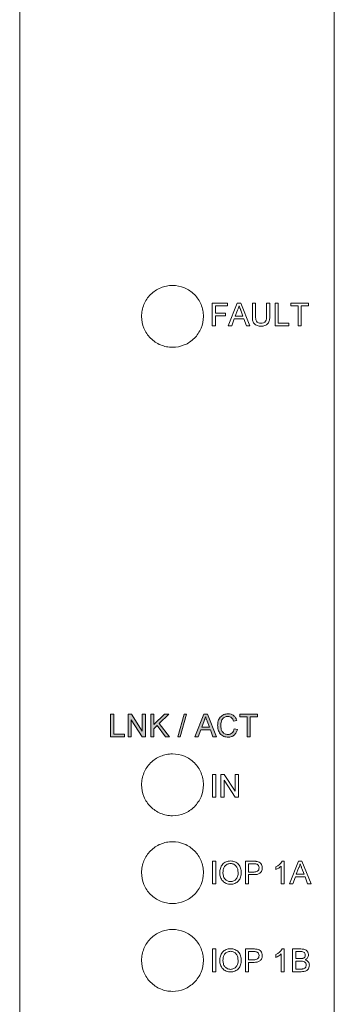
# Model space of a CAD drawing. Header units: millimetres. Extents: x 216 to 455, y 70 to 254.
# Tile 30 of 69: x 338 to 356, y 161 to 216. Entities that reach past the tile are written whole.
import ezdxf

# ---------------------------------------------------------------- set-up
doc = ezdxf.new("R2010")
doc.units = ezdxf.units.MM

msp = doc.modelspace()

# ---------------------------------------------------------------- hatches: boundary and pattern name
h = msp.add_hatch(color=256)
h.paths.add_polyline_path([(351.226, 176.939), (350.221, 176.939), (350.221, 176.79), (350.633, 176.79), (350.633, 175.654), (350.814, 175.654), (350.814, 176.79), (351.226, 176.79)])
edge = h.paths.add_edge_path()
edge.add_line((349.875, 176.543), (350.057, 176.582))
edge.add_spline(control_points=[(350.057, 176.582), (350.04, 176.635), (350.02, 176.687), (349.961, 176.781), (349.922, 176.823), (349.833, 176.891), (349.782, 176.917), (349.675, 176.948), (349.618, 176.954), (349.562, 176.955)], knot_values=[0, 0, 0, 0, 0.25, 0.25, 0.5, 0.5, 0.75, 0.75, 1, 1, 1, 1], degree=3, periodic=0)
edge.add_spline(control_points=[(349.562, 176.955), (349.479, 176.953), (349.398, 176.941), (349.244, 176.877), (349.174, 176.829), (349.067, 176.704), (349.028, 176.629), (348.98, 176.472), (348.971, 176.389), (348.97, 176.306)], knot_values=[0, 0, 0, 0, 0.25, 0.25, 0.5, 0.5, 0.75, 0.75, 1, 1, 1, 1], degree=3, periodic=0)
edge.add_spline(control_points=[(348.97, 176.306), (348.971, 176.221), (348.981, 176.138), (349.028, 175.975), (349.063, 175.897), (349.167, 175.763), (349.237, 175.71), (349.394, 175.648), (349.48, 175.639), (349.565, 175.638)], knot_values=[0, 0, 0, 0, 0.25, 0.25, 0.5, 0.5, 0.75, 0.75, 1, 1, 1, 1], degree=3, periodic=0)
edge.add_spline(control_points=[(349.565, 175.638), (349.627, 175.639), (349.688, 175.646), (349.805, 175.684), (349.86, 175.713), (349.954, 175.793), (349.993, 175.841), (350.053, 175.948), (350.074, 176.006), (350.09, 176.065)], knot_values=[0, 0, 0, 0, 0.25, 0.25, 0.5, 0.5, 0.75, 0.75, 1, 1, 1, 1], degree=3, periodic=0)
edge.add_line((350.09, 176.065), (349.908, 176.108))
edge.add_spline(control_points=[(349.908, 176.108), (349.899, 176.065), (349.886, 176.023), (349.849, 175.944), (349.823, 175.907), (349.758, 175.847), (349.72, 175.823), (349.637, 175.793), (349.593, 175.787), (349.548, 175.786)], knot_values=[0, 0, 0, 0, 0.25, 0.25, 0.5, 0.5, 0.75, 0.75, 1, 1, 1, 1], degree=3, periodic=0)
edge.add_spline(control_points=[(349.548, 175.786), (349.486, 175.788), (349.426, 175.8), (349.315, 175.856), (349.267, 175.898), (349.201, 176.002), (349.181, 176.062), (349.156, 176.183), (349.152, 176.245), (349.151, 176.307)], knot_values=[0, 0, 0, 0, 0.25, 0.25, 0.5, 0.5, 0.75, 0.75, 1, 1, 1, 1], degree=3, periodic=0)
edge.add_spline(control_points=[(349.151, 176.307), (349.152, 176.367), (349.158, 176.428), (349.185, 176.545), (349.205, 176.603), (349.274, 176.704), (349.322, 176.745), (349.431, 176.796), (349.492, 176.806), (349.553, 176.807)], knot_values=[0, 0, 0, 0, 0.25, 0.25, 0.5, 0.5, 0.75, 0.75, 1, 1, 1, 1], degree=3, periodic=0)
edge.add_spline(control_points=[(349.553, 176.807), (349.591, 176.806), (349.628, 176.803), (349.7, 176.78), (349.734, 176.762), (349.82, 176.687), (349.852, 176.615), (349.875, 176.543)], knot_values=[0, 0, 0, 0, 0.25, 0.25, 0.5, 0.5, 1, 1, 1, 1], degree=3, periodic=0)
h.paths.add_polyline_path([(348.56, 176.05), (348.707, 175.654), (348.899, 175.654), (348.389, 176.939), (348.185, 176.939), (347.675, 175.654), (347.867, 175.654), (348.013, 176.05)])
h.paths.add_polyline_path([(347.213, 176.939), (347.077, 176.939), (346.714, 175.654), (346.851, 175.654)])
h.paths.add_polyline_path([(343.092, 176.939), (342.911, 176.939), (342.911, 175.654), (343.702, 175.654), (343.702, 175.803), (343.092, 175.803)])
h.paths.add_polyline_path([(344.091, 176.939), (343.899, 176.939), (343.899, 175.654), (344.08, 175.654), (344.08, 176.613), (344.696, 175.654), (344.887, 175.654), (344.887, 176.939), (344.706, 176.939), (344.706, 175.98)])
h.paths.add_polyline_path([(346.204, 176.939), (345.956, 176.939), (345.364, 176.347), (345.364, 176.939), (345.183, 176.939), (345.183, 175.654), (345.364, 175.654), (345.364, 176.099), (345.553, 176.287), (346.014, 175.654), (346.237, 175.654), (345.668, 176.402)])
edge = h.paths.add_edge_path(flags=16)
edge.add_line((348.506, 176.198), (348.068, 176.198))
edge.add_line((348.068, 176.198), (348.199, 176.553))
edge.add_spline(control_points=[(348.199, 176.553), (348.209, 176.572), (348.218, 176.591), (348.227, 176.61), (348.235, 176.63), (348.243, 176.649), (348.251, 176.669), (348.265, 176.709), (348.277, 176.749), (348.287, 176.79)], knot_values=[0, 0, 0, 0, 0.000063, 0.000063, 0.000063, 0.000127, 0.000127, 0.000127, 0.000254, 0.000254, 0.000254, 0.000254], degree=3, periodic=0)
edge.add_spline(control_points=[(348.287, 176.79), (348.294, 176.769), (348.303, 176.748), (348.31, 176.727), (348.318, 176.705), (348.326, 176.684), (348.334, 176.663), (348.342, 176.642), (348.35, 176.62), (348.358, 176.599), (348.365, 176.578), (348.373, 176.556), (348.381, 176.535)], knot_values=[0, 0, 0, 0, 0.000068, 0.000068, 0.000068, 0.000136, 0.000136, 0.000136, 0.000204, 0.000204, 0.000204, 0.000272, 0.000272, 0.000272, 0.000272], degree=3, periodic=0)
edge.add_line((348.381, 176.535), (348.506, 176.198))

# ---------------------------------------------------------------- linework, layer by layer
at = {"color": 7, "linetype": 'Continuous', "lineweight": 15}
for p, q in [((337.765, 218.36), (337.765, 86.465)), ((355.575, 218.36), (355.575, 86.465)), ((349.52, 200.188), (348.664, 200.188)), ((348.664, 200.188), (348.664, 198.904)), ((348.845, 200.04), (349.52, 200.04)), ((348.845, 199.629), (348.845, 200.04)), ((349.52, 200.04), (349.52, 200.188)), ((350.084, 200.188), (349.574, 198.904)), ((350.289, 200.188), (350.084, 200.188)), ((350.798, 198.904), (350.289, 200.188)), ((351.117, 200.188), (350.936, 200.188)), ((350.936, 200.188), (350.936, 199.45)), ((351.117, 199.458), (351.117, 200.188)), ((351.923, 200.188), (351.742, 200.188)), ((351.742, 200.188), (351.742, 199.458)), ((351.923, 199.45), (351.923, 200.188)), ((352.401, 200.188), (352.22, 200.188)), ((352.22, 200.188), (352.22, 198.904)), ((352.401, 199.052), (352.401, 200.188)), ((353.109, 200.188), (353.109, 200.04)), ((354.113, 200.188), (353.109, 200.188)), ((353.109, 200.04), (353.52, 200.04)), ((353.52, 200.04), (353.52, 198.904)), ((353.701, 200.04), (354.113, 200.04)), ((353.701, 198.904), (353.701, 200.04)), ((354.113, 200.04), (354.113, 200.188)), ((349.421, 199.629), (348.845, 199.629)), ((348.845, 199.48), (349.421, 199.48)), ((348.845, 198.904), (348.845, 199.48)), ((349.421, 199.48), (349.421, 199.629)), ((349.967, 199.448), (350.099, 199.803)), ((350.406, 199.448), (349.967, 199.448)), ((350.281, 199.785), (350.406, 199.448)), ((348.664, 198.904), (348.845, 198.904)), ((349.574, 198.904), (349.767, 198.904)), ((349.767, 198.904), (349.913, 199.299)), ((349.913, 199.299), (350.46, 199.299)), ((350.46, 199.299), (350.606, 198.904)), ((350.606, 198.904), (350.798, 198.904)), ((352.22, 198.904), (353.01, 198.904)), ((353.01, 199.052), (352.401, 199.052)), ((353.01, 198.904), (353.01, 199.052)), ((353.52, 198.904), (353.701, 198.904)), ((342.911, 176.939), (342.911, 175.654)), ((343.092, 176.939), (342.911, 176.939)), ((343.092, 175.803), (343.092, 176.939)), ((343.899, 176.939), (343.899, 175.654)), ((344.091, 176.939), (343.899, 176.939)), ((344.08, 176.613), (344.696, 175.654)), ((344.08, 175.654), (344.08, 176.613)), ((344.706, 175.98), (344.091, 176.939)), ((344.706, 176.939), (344.706, 175.98)), ((344.887, 176.939), (344.706, 176.939)), ((344.887, 175.654), (344.887, 176.939)), ((345.183, 176.939), (345.183, 175.654)), ((345.364, 176.939), (345.183, 176.939)), ((345.364, 176.347), (345.364, 176.939)), ((345.956, 176.939), (345.364, 176.347)), ((345.668, 176.402), (346.204, 176.939)), ((346.204, 176.939), (345.956, 176.939)), ((347.077, 176.939), (346.714, 175.654)), ((346.851, 175.654), (347.213, 176.939)), ((347.213, 176.939), (347.077, 176.939)), ((348.185, 176.939), (347.675, 175.654)), ((348.389, 176.939), (348.185, 176.939)), ((348.899, 175.654), (348.389, 176.939)), ((350.221, 176.939), (350.221, 176.79)), ((351.226, 176.939), (350.221, 176.939)), ((350.221, 176.79), (350.633, 176.79)), ((350.633, 176.79), (350.633, 175.654)), ((350.814, 175.654), (350.814, 176.79)), ((350.814, 176.79), (351.226, 176.79)), ((351.226, 176.79), (351.226, 176.939)), ((345.364, 176.099), (345.553, 176.287)), ((345.364, 175.654), (345.364, 176.099)), ((345.553, 176.287), (346.014, 175.654)), ((346.237, 175.654), (345.668, 176.402)), ((347.867, 175.654), (348.013, 176.05)), ((348.013, 176.05), (348.56, 176.05)), ((348.068, 176.198), (348.199, 176.553)), ((348.506, 176.198), (348.068, 176.198)), ((348.381, 176.535), (348.506, 176.198)), ((348.56, 176.05), (348.707, 175.654)), ((349.875, 176.543), (350.057, 176.582)), ((350.09, 176.065), (349.908, 176.108)), ((342.911, 175.654), (343.702, 175.654)), ((343.702, 175.803), (343.092, 175.803)), ((343.702, 175.654), (343.702, 175.803)), ((343.899, 175.654), (344.08, 175.654)), ((344.696, 175.654), (344.887, 175.654)), ((345.183, 175.654), (345.364, 175.654)), ((346.014, 175.654), (346.237, 175.654)), ((346.714, 175.654), (346.851, 175.654)), ((347.675, 175.654), (347.867, 175.654)), ((348.707, 175.654), (348.899, 175.654)), ((350.633, 175.654), (350.814, 175.654)), ((348.68, 173.531), (348.68, 172.247)), ((348.861, 173.531), (348.68, 173.531)), ((348.861, 172.247), (348.861, 173.531)), ((349.157, 173.531), (349.157, 172.247)), ((349.349, 173.531), (349.157, 173.531)), ((349.964, 172.573), (349.349, 173.531)), ((349.964, 173.531), (349.964, 172.573)), ((350.145, 173.531), (349.964, 173.531)), ((350.145, 172.247), (350.145, 173.531)), ((349.339, 173.205), (349.954, 172.247)), ((349.339, 172.247), (349.339, 173.205)), ((348.68, 172.247), (348.861, 172.247)), ((349.157, 172.247), (349.339, 172.247)), ((349.954, 172.247), (350.145, 172.247)), ((348.861, 168.615), (348.68, 168.615)), ((348.68, 168.615), (348.68, 167.331)), ((348.861, 167.331), (348.861, 168.615)), ((351.012, 168.615), (350.54, 168.615)), ((350.54, 168.615), (350.54, 167.331)), ((350.721, 168.006), (350.721, 168.467)), ((350.721, 168.467), (351.028, 168.467)), ((352.269, 168.294), (352.269, 168.143)), ((352.565, 168.332), (352.565, 167.331)), ((352.73, 168.615), (352.624, 168.615)), ((352.73, 167.331), (352.73, 168.615)), ((353.542, 168.615), (353.032, 167.331)), ((353.746, 168.615), (353.542, 168.615)), ((354.256, 167.331), (353.746, 168.615)), ((351.031, 168.006), (350.721, 168.006)), ((350.721, 167.331), (350.721, 167.858)), ((350.721, 167.858), (351.036, 167.858)), ((353.224, 167.331), (353.37, 167.726)), ((353.37, 167.726), (353.917, 167.726)), ((353.425, 167.875), (353.556, 168.23)), ((353.863, 167.875), (353.425, 167.875)), ((353.738, 168.212), (353.863, 167.875)), ((353.917, 167.726), (354.064, 167.331)), ((348.68, 167.331), (348.861, 167.331)), ((350.54, 167.331), (350.721, 167.331)), ((352.565, 167.331), (352.73, 167.331)), ((353.032, 167.331), (353.224, 167.331)), ((354.064, 167.331), (354.256, 167.331)), ((348.68, 163.652), (348.68, 162.368)), ((348.861, 163.652), (348.68, 163.652)), ((348.861, 162.368), (348.861, 163.652)), ((351.012, 163.652), (350.54, 163.652)), ((350.54, 163.652), (350.54, 162.368)), ((350.721, 163.043), (350.721, 163.504)), ((350.721, 163.504), (351.028, 163.504)), ((352.269, 163.331), (352.269, 163.179)), ((352.565, 163.368), (352.565, 162.368)), ((352.73, 163.652), (352.624, 163.652)), ((352.73, 162.368), (352.73, 163.652)), ((353.688, 163.652), (353.208, 163.652)), ((353.208, 163.652), (353.208, 162.368)), ((353.389, 163.109), (353.389, 163.504)), ((353.389, 163.504), (353.633, 163.504)), ((351.031, 163.043), (350.721, 163.043)), ((350.721, 162.368), (350.721, 162.895)), ((350.721, 162.895), (351.036, 162.895)), ((353.653, 163.109), (353.389, 163.109)), ((353.389, 162.516), (353.389, 162.96)), ((353.389, 162.96), (353.672, 162.96)), ((348.68, 162.368), (348.861, 162.368)), ((350.54, 162.368), (350.721, 162.368)), ((352.565, 162.368), (352.73, 162.368)), ((353.208, 162.368), (353.69, 162.368)), ((353.692, 162.516), (353.389, 162.516))]:
    msp.add_line(p, q, dxfattribs=at)
for points, knots in [([(348.165, 199.442), (348.165, 199.557), (348.154, 199.671), (348.11, 199.895), (348.076, 200.006), (347.988, 200.218), (347.934, 200.318), (347.807, 200.508), (347.734, 200.598), (347.491, 200.841), (347.296, 200.971), (346.875, 201.146), (346.645, 201.192), (346.302, 201.192), (346.186, 201.18), (345.962, 201.136), (345.853, 201.103), (345.641, 201.015), (345.538, 200.96), (345.349, 200.834), (345.26, 200.761), (345.097, 200.598), (345.024, 200.509), (344.897, 200.32), (344.843, 200.218), (344.755, 200.006), (344.722, 199.896), (344.677, 199.672), (344.665, 199.556), (344.665, 199.214), (344.711, 198.984), (344.885, 198.562), (345.015, 198.367), (345.257, 198.125), (345.347, 198.051), (345.537, 197.923), (345.638, 197.87), (345.85, 197.782), (345.961, 197.748), (346.185, 197.703), (346.298, 197.692), (346.644, 197.691), (346.872, 197.737), (347.19, 197.868), (347.291, 197.922), (347.481, 198.049), (347.571, 198.123), (347.814, 198.365), (347.944, 198.56), (348.119, 198.981), (348.165, 199.21), (348.165, 199.442)], [0, 0, 0, 0, 0.03125, 0.03125, 0.0625, 0.0625, 0.09375, 0.09375, 0.125, 0.125, 0.1875, 0.1875, 0.25, 0.25, 0.28125, 0.28125, 0.3125, 0.3125, 0.34375, 0.34375, 0.375, 0.375, 0.40625, 0.40625, 0.4375, 0.4375, 0.46875, 0.46875, 0.5, 0.5, 0.5625, 0.5625, 0.625, 0.625, 0.65625, 0.65625, 0.6875, 0.6875, 0.71875, 0.71875, 0.75, 0.75, 0.8125, 0.8125, 0.84375, 0.84375, 0.875, 0.875, 0.9375, 0.9375, 1, 1, 1, 1]), ([(350.099, 199.803), (350.108, 199.822), (350.118, 199.841), (350.126, 199.86), (350.135, 199.879), (350.143, 199.899), (350.15, 199.919), (350.165, 199.958), (350.177, 199.999), (350.186, 200.04)], [0, 0, 0, 0, 0.0000634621, 0.0000634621, 0.0000634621, 0.000126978, 0.000126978, 0.000126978, 0.0002538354, 0.0002538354, 0.0002538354, 0.0002538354]), ([(350.186, 200.04), (350.194, 200.019), (350.202, 199.998), (350.21, 199.976), (350.218, 199.955), (350.226, 199.934), (350.234, 199.913), (350.242, 199.891), (350.249, 199.87), (350.257, 199.849), (350.265, 199.828), (350.273, 199.806), (350.281, 199.785)], [0, 0, 0, 0, 0.0000680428, 0.0000680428, 0.0000680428, 0.0001360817, 0.0001360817, 0.0001360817, 0.000204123, 0.000204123, 0.000204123, 0.0002721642, 0.0002721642, 0.0002721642, 0.0002721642]), ([(350.936, 199.45), (350.936, 199.377), (350.94, 199.305), (350.967, 199.162), (350.993, 199.091), (351.085, 198.98), (351.149, 198.941), (351.287, 198.895), (351.36, 198.889), (351.433, 198.888)], [0, 0, 0, 0, 0.25, 0.25, 0.5, 0.5, 0.75, 0.75, 1, 1, 1, 1]), ([(351.418, 199.052), (351.369, 199.054), (351.32, 199.06), (351.231, 199.099), (351.191, 199.131), (351.14, 199.215), (351.13, 199.264), (351.118, 199.361), (351.117, 199.409), (351.117, 199.458)], [0, 0, 0, 0, 0.25, 0.25, 0.5, 0.5, 0.75, 0.75, 1, 1, 1, 1]), ([(351.742, 199.458), (351.741, 199.407), (351.74, 199.357), (351.725, 199.256), (351.713, 199.206), (351.661, 199.12), (351.616, 199.089), (351.52, 199.057), (351.469, 199.053), (351.418, 199.052)], [0, 0, 0, 0, 0.25, 0.25, 0.5, 0.5, 0.75, 0.75, 1, 1, 1, 1]), ([(351.433, 198.888), (351.505, 198.889), (351.576, 198.896), (351.713, 198.943), (351.774, 198.986), (351.866, 199.094), (351.892, 199.165), (351.92, 199.306), (351.922, 199.378), (351.923, 199.45)], [0, 0, 0, 0, 0.25, 0.25, 0.5, 0.5, 0.75, 0.75, 1, 1, 1, 1]), ([(348.199, 176.553), (348.209, 176.572), (348.218, 176.591), (348.227, 176.61), (348.235, 176.63), (348.243, 176.649), (348.251, 176.669), (348.265, 176.709), (348.277, 176.749), (348.287, 176.79)], [0, 0, 0, 0, 0.0000634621, 0.0000634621, 0.0000634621, 0.0001269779, 0.0001269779, 0.0001269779, 0.0002541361, 0.0002541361, 0.0002541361, 0.0002541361]), ([(348.287, 176.79), (348.294, 176.769), (348.303, 176.748), (348.31, 176.727), (348.318, 176.705), (348.326, 176.684), (348.334, 176.663), (348.342, 176.642), (348.35, 176.62), (348.358, 176.599), (348.365, 176.578), (348.373, 176.556), (348.381, 176.535)], [0, 0, 0, 0, 0.0000681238, 0.0000681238, 0.0000681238, 0.0001362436, 0.0001362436, 0.0001362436, 0.0002043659, 0.0002043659, 0.0002043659, 0.0002724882, 0.0002724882, 0.0002724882, 0.0002724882]), ([(349.562, 176.955), (349.479, 176.953), (349.398, 176.941), (349.244, 176.877), (349.174, 176.829), (349.067, 176.704), (349.028, 176.629), (348.98, 176.472), (348.971, 176.389), (348.97, 176.306)], [0, 0, 0, 0, 0.25, 0.25, 0.5, 0.5, 0.75, 0.75, 1, 1, 1, 1]), ([(349.151, 176.307), (349.152, 176.367), (349.158, 176.428), (349.185, 176.545), (349.205, 176.603), (349.274, 176.704), (349.322, 176.745), (349.431, 176.796), (349.492, 176.806), (349.553, 176.807)], [0, 0, 0, 0, 0.25, 0.25, 0.5, 0.5, 0.75, 0.75, 1, 1, 1, 1]), ([(349.553, 176.807), (349.591, 176.806), (349.628, 176.803), (349.7, 176.78), (349.734, 176.762), (349.82, 176.687), (349.852, 176.615), (349.875, 176.543)], [0, 0, 0, 0, 0.25, 0.25, 0.5, 0.5, 1, 1, 1, 1]), ([(350.057, 176.582), (350.04, 176.635), (350.02, 176.687), (349.961, 176.781), (349.922, 176.823), (349.833, 176.891), (349.782, 176.917), (349.675, 176.948), (349.618, 176.954), (349.562, 176.955)], [0, 0, 0, 0, 0.25, 0.25, 0.5, 0.5, 0.75, 0.75, 1, 1, 1, 1]), ([(348.97, 176.306), (348.971, 176.221), (348.981, 176.138), (349.028, 175.975), (349.063, 175.897), (349.167, 175.763), (349.237, 175.71), (349.394, 175.648), (349.48, 175.639), (349.565, 175.638)], [0, 0, 0, 0, 0.25, 0.25, 0.5, 0.5, 0.75, 0.75, 1, 1, 1, 1]), ([(349.548, 175.786), (349.486, 175.788), (349.426, 175.8), (349.315, 175.856), (349.267, 175.898), (349.201, 176.002), (349.181, 176.062), (349.156, 176.183), (349.152, 176.245), (349.151, 176.307)], [0, 0, 0, 0, 0.25, 0.25, 0.5, 0.5, 0.75, 0.75, 1, 1, 1, 1]), ([(349.908, 176.108), (349.899, 176.065), (349.886, 176.023), (349.849, 175.944), (349.823, 175.907), (349.758, 175.847), (349.72, 175.823), (349.637, 175.793), (349.593, 175.787), (349.548, 175.786)], [0, 0, 0, 0, 0.25, 0.25, 0.5, 0.5, 0.75, 0.75, 1, 1, 1, 1]), ([(349.565, 175.638), (349.627, 175.639), (349.688, 175.646), (349.805, 175.684), (349.86, 175.713), (349.954, 175.793), (349.993, 175.841), (350.053, 175.948), (350.074, 176.006), (350.09, 176.065)], [0, 0, 0, 0, 0.25, 0.25, 0.5, 0.5, 0.75, 0.75, 1, 1, 1, 1]), ([(348.165, 172.94), (348.165, 173.055), (348.154, 173.169), (348.11, 173.392), (348.076, 173.503), (347.988, 173.715), (347.935, 173.816), (347.808, 174.006), (347.734, 174.096), (347.492, 174.338), (347.297, 174.469), (346.875, 174.644), (346.645, 174.69), (346.302, 174.69), (346.186, 174.679), (345.961, 174.634), (345.852, 174.601), (345.64, 174.513), (345.538, 174.458), (345.348, 174.331), (345.26, 174.259), (345.096, 174.096), (345.024, 174.007), (344.897, 173.817), (344.842, 173.715), (344.755, 173.503), (344.722, 173.394), (344.677, 173.17), (344.665, 173.054), (344.665, 172.712), (344.711, 172.482), (344.885, 172.061), (345.015, 171.866), (345.257, 171.623), (345.347, 171.549), (345.537, 171.422), (345.637, 171.368), (345.849, 171.28), (345.961, 171.246), (346.184, 171.201), (346.298, 171.19), (346.645, 171.19), (346.872, 171.235), (347.191, 171.367), (347.291, 171.421), (347.482, 171.547), (347.572, 171.621), (347.814, 171.864), (347.944, 172.059), (348.119, 172.479), (348.165, 172.709), (348.165, 172.94)], [0, 0, 0, 0, 0.03125, 0.03125, 0.0625, 0.0625, 0.09375, 0.09375, 0.125, 0.125, 0.1875, 0.1875, 0.25, 0.25, 0.28125, 0.28125, 0.3125, 0.3125, 0.34375, 0.34375, 0.375, 0.375, 0.40625, 0.40625, 0.4375, 0.4375, 0.46875, 0.46875, 0.5, 0.5, 0.5625, 0.5625, 0.625, 0.625, 0.65625, 0.65625, 0.6875, 0.6875, 0.71875, 0.71875, 0.75, 0.75, 0.8125, 0.8125, 0.84375, 0.84375, 0.875, 0.875, 0.9375, 0.9375, 1, 1, 1, 1]), ([(348.165, 167.972), (348.165, 168.087), (348.154, 168.201), (348.11, 168.424), (348.076, 168.535), (347.988, 168.747), (347.935, 168.848), (347.808, 169.038), (347.734, 169.128), (347.492, 169.37), (347.297, 169.501), (346.875, 169.676), (346.645, 169.722), (346.302, 169.722), (346.186, 169.71), (345.961, 169.666), (345.852, 169.633), (345.64, 169.545), (345.537, 169.49), (345.348, 169.363), (345.259, 169.291), (345.096, 169.127), (345.024, 169.039), (344.897, 168.849), (344.842, 168.747), (344.755, 168.535), (344.722, 168.426), (344.677, 168.202), (344.665, 168.086), (344.665, 167.744), (344.711, 167.514), (344.885, 167.093), (345.015, 166.898), (345.257, 166.655), (345.346, 166.581), (345.537, 166.454), (345.637, 166.4), (345.849, 166.312), (345.96, 166.278), (346.184, 166.233), (346.298, 166.222), (346.645, 166.222), (346.872, 166.267), (347.191, 166.399), (347.291, 166.453), (347.482, 166.579), (347.572, 166.653), (347.814, 166.896), (347.944, 167.091), (348.119, 167.511), (348.165, 167.741), (348.165, 167.972)], [0, 0, 0, 0, 0.03125, 0.03125, 0.0625, 0.0625, 0.09375, 0.09375, 0.125, 0.125, 0.1875, 0.1875, 0.25, 0.25, 0.28125, 0.28125, 0.3125, 0.3125, 0.34375, 0.34375, 0.375, 0.375, 0.40625, 0.40625, 0.4375, 0.4375, 0.46875, 0.46875, 0.5, 0.5, 0.5625, 0.5625, 0.625, 0.625, 0.65625, 0.65625, 0.6875, 0.6875, 0.71875, 0.71875, 0.75, 0.75, 0.8125, 0.8125, 0.84375, 0.84375, 0.875, 0.875, 0.9375, 0.9375, 1, 1, 1, 1]), ([(349.702, 168.632), (349.616, 168.63), (349.53, 168.618), (349.372, 168.551), (349.301, 168.499), (349.19, 168.37), (349.15, 168.292), (349.101, 168.128), (349.093, 168.042), (349.092, 167.956)], [0, 0, 0, 0, 0.25, 0.25, 0.5, 0.5, 0.75, 0.75, 1, 1, 1, 1]), ([(349.273, 167.954), (349.274, 168.019), (349.277, 168.083), (349.304, 168.209), (349.327, 168.271), (349.404, 168.375), (349.457, 168.415), (349.573, 168.471), (349.638, 168.482), (349.703, 168.484)], [0, 0, 0, 0, 0.25, 0.25, 0.5, 0.5, 0.75, 0.75, 1, 1, 1, 1]), ([(350.31, 167.971), (350.308, 168.056), (350.299, 168.138), (350.248, 168.299), (350.208, 168.375), (350.096, 168.502), (350.026, 168.551), (349.871, 168.617), (349.786, 168.63), (349.702, 168.632)], [0, 0, 0, 0, 0.25, 0.25, 0.5, 0.5, 0.75, 0.75, 1, 1, 1, 1]), ([(349.703, 168.484), (349.765, 168.482), (349.828, 168.471), (349.94, 168.416), (349.99, 168.376), (350.065, 168.276), (350.091, 168.218), (350.122, 168.098), (350.128, 168.035), (350.129, 167.973)], [0, 0, 0, 0, 0.25, 0.25, 0.5, 0.5, 0.75, 0.75, 1, 1, 1, 1]), ([(351.203, 168.603), (351.187, 168.606), (351.171, 168.608), (351.155, 168.61), (351.139, 168.611), (351.123, 168.612), (351.108, 168.613), (351.076, 168.615), (351.044, 168.615), (351.012, 168.615)], [0, 0, 0, 0, 0.0000477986, 0.0000477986, 0.0000477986, 0.0000955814, 0.0000955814, 0.0000955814, 0.0001909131, 0.0001909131, 0.0001909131, 0.0001909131]), ([(351.028, 168.467), (351.041, 168.467), (351.053, 168.467), (351.065, 168.467), (351.078, 168.466), (351.09, 168.466), (351.103, 168.466), (351.127, 168.464), (351.152, 168.462), (351.176, 168.456)], [0, 0, 0, 0, 0.0000371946, 0.0000371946, 0.0000371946, 0.0000743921, 0.0000743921, 0.0000743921, 0.0001487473, 0.0001487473, 0.0001487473, 0.0001487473]), ([(351.314, 168.241), (351.313, 168.206), (351.309, 168.171), (351.284, 168.105), (351.262, 168.076), (351.206, 168.034), (351.171, 168.022), (351.102, 168.009), (351.067, 168.007), (351.031, 168.006)], [0, 0, 0, 0, 0.25, 0.25, 0.5, 0.5, 0.75, 0.75, 1, 1, 1, 1]), ([(351.036, 167.858), (351.094, 167.859), (351.151, 167.862), (351.264, 167.886), (351.32, 167.906), (351.409, 167.977), (351.442, 168.026), (351.485, 168.132), (351.494, 168.189), (351.495, 168.246)], [0, 0, 0, 0, 0.25, 0.25, 0.5, 0.5, 0.75, 0.75, 1, 1, 1, 1]), ([(351.176, 168.456), (351.198, 168.448), (351.218, 168.439), (351.254, 168.41), (351.269, 168.392), (351.305, 168.333), (351.313, 168.287), (351.314, 168.241)], [0, 0, 0, 0, 0.25, 0.25, 0.5, 0.5, 1, 1, 1, 1]), ([(351.495, 168.246), (351.494, 168.289), (351.49, 168.33), (351.464, 168.411), (351.445, 168.449), (351.394, 168.517), (351.361, 168.544), (351.286, 168.584), (351.244, 168.595), (351.203, 168.603)], [0, 0, 0, 0, 0.25, 0.25, 0.5, 0.5, 0.75, 0.75, 1, 1, 1, 1]), ([(353.556, 168.23), (353.566, 168.249), (353.575, 168.268), (353.584, 168.287), (353.592, 168.306), (353.6, 168.326), (353.608, 168.346), (353.615, 168.365), (353.622, 168.385), (353.628, 168.406), (353.634, 168.426), (353.639, 168.447), (353.644, 168.467)], [0, 0, 0, 0, 0.000063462, 0.000063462, 0.000063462, 0.0001269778, 0.0001269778, 0.0001269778, 0.0001904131, 0.0001904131, 0.0001904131, 0.0002541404, 0.0002541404, 0.0002541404, 0.0002541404]), ([(353.644, 168.467), (353.651, 168.446), (353.66, 168.425), (353.667, 168.403), (353.675, 168.382), (353.683, 168.361), (353.691, 168.34), (353.699, 168.318), (353.707, 168.297), (353.715, 168.276), (353.722, 168.255), (353.73, 168.233), (353.738, 168.212)], [0, 0, 0, 0, 0.0000681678, 0.0000681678, 0.0000681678, 0.0001363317, 0.0001363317, 0.0001363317, 0.000204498, 0.000204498, 0.000204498, 0.0002726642, 0.0002726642, 0.0002726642, 0.0002726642]), ([(349.092, 167.956), (349.092, 167.873), (349.105, 167.793), (349.16, 167.637), (349.2, 167.564), (349.313, 167.441), (349.382, 167.393), (349.534, 167.33), (349.617, 167.316), (349.701, 167.315)], [0, 0, 0, 0, 0.25, 0.25, 0.5, 0.5, 0.75, 0.75, 1, 1, 1, 1]), ([(349.7, 167.463), (349.639, 167.464), (349.577, 167.474), (349.467, 167.526), (349.418, 167.565), (349.341, 167.658), (349.313, 167.714), (349.279, 167.832), (349.274, 167.893), (349.273, 167.954)], [0, 0, 0, 0, 0.25, 0.25, 0.5, 0.5, 0.75, 0.75, 1, 1, 1, 1]), ([(350.129, 167.973), (350.128, 167.91), (350.123, 167.848), (350.093, 167.729), (350.067, 167.67), (349.99, 167.57), (349.94, 167.529), (349.826, 167.474), (349.763, 167.465), (349.7, 167.463)], [0, 0, 0, 0, 0.25, 0.25, 0.5, 0.5, 0.75, 0.75, 1, 1, 1, 1]), ([(349.701, 167.315), (349.785, 167.316), (349.867, 167.33), (350.023, 167.395), (350.095, 167.442), (350.206, 167.568), (350.247, 167.644), (350.298, 167.802), (350.308, 167.887), (350.31, 167.971)], [0, 0, 0, 0, 0.25, 0.25, 0.5, 0.5, 0.75, 0.75, 1, 1, 1, 1]), ([(348.165, 163.004), (348.165, 163.119), (348.154, 163.233), (348.11, 163.456), (348.076, 163.567), (347.989, 163.779), (347.935, 163.879), (347.808, 164.07), (347.734, 164.16), (347.492, 164.402), (347.297, 164.533), (346.875, 164.708), (346.645, 164.754), (346.302, 164.754), (346.186, 164.742), (345.961, 164.698), (345.852, 164.665), (345.64, 164.577), (345.537, 164.522), (345.348, 164.395), (345.259, 164.323), (345.096, 164.159), (345.023, 164.071), (344.897, 163.881), (344.842, 163.779), (344.754, 163.567), (344.721, 163.458), (344.677, 163.234), (344.665, 163.118), (344.665, 162.776), (344.711, 162.546), (344.885, 162.125), (345.015, 161.93), (345.256, 161.688), (345.346, 161.614), (345.537, 161.486), (345.637, 161.432), (345.849, 161.344), (345.96, 161.31), (346.184, 161.265), (346.298, 161.254), (346.645, 161.254), (346.872, 161.299), (347.191, 161.431), (347.292, 161.485), (347.482, 161.612), (347.572, 161.686), (347.814, 161.928), (347.945, 162.123), (348.119, 162.544), (348.165, 162.773), (348.165, 163.004)], [0, 0, 0, 0, 0.03125, 0.03125, 0.0625, 0.0625, 0.09375, 0.09375, 0.125, 0.125, 0.1875, 0.1875, 0.25, 0.25, 0.28125, 0.28125, 0.3125, 0.3125, 0.34375, 0.34375, 0.375, 0.375, 0.40625, 0.40625, 0.4375, 0.4375, 0.46875, 0.46875, 0.5, 0.5, 0.5625, 0.5625, 0.625, 0.625, 0.65625, 0.65625, 0.6875, 0.6875, 0.71875, 0.71875, 0.75, 0.75, 0.8125, 0.8125, 0.84375, 0.84375, 0.875, 0.875, 0.9375, 0.9375, 1, 1, 1, 1]), ([(349.702, 163.668), (349.616, 163.666), (349.53, 163.655), (349.372, 163.588), (349.301, 163.535), (349.19, 163.406), (349.149, 163.329), (349.101, 163.164), (349.093, 163.079), (349.092, 162.993)], [0, 0, 0, 0, 0.25, 0.25, 0.5, 0.5, 0.75, 0.75, 1, 1, 1, 1]), ([(349.273, 162.991), (349.274, 163.055), (349.277, 163.119), (349.304, 163.245), (349.327, 163.308), (349.404, 163.412), (349.457, 163.451), (349.573, 163.507), (349.638, 163.519), (349.703, 163.52)], [0, 0, 0, 0, 0.25, 0.25, 0.5, 0.5, 0.75, 0.75, 1, 1, 1, 1]), ([(350.31, 163.008), (350.308, 163.092), (350.299, 163.175), (350.248, 163.335), (350.208, 163.411), (350.096, 163.538), (350.026, 163.587), (349.871, 163.653), (349.786, 163.667), (349.702, 163.668)], [0, 0, 0, 0, 0.25, 0.25, 0.5, 0.5, 0.75, 0.75, 1, 1, 1, 1]), ([(349.703, 163.52), (349.765, 163.519), (349.828, 163.507), (349.94, 163.453), (349.991, 163.413), (350.065, 163.313), (350.091, 163.255), (350.122, 163.134), (350.128, 163.072), (350.129, 163.009)], [0, 0, 0, 0, 0.25, 0.25, 0.5, 0.5, 0.75, 0.75, 1, 1, 1, 1]), ([(351.203, 163.64), (351.187, 163.642), (351.171, 163.645), (351.155, 163.646), (351.139, 163.648), (351.123, 163.649), (351.108, 163.65), (351.076, 163.651), (351.044, 163.652), (351.012, 163.652)], [0, 0, 0, 0, 0.0000477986, 0.0000477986, 0.0000477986, 0.0000955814, 0.0000955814, 0.0000955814, 0.0001909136, 0.0001909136, 0.0001909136, 0.0001909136]), ([(351.028, 163.504), (351.041, 163.504), (351.053, 163.504), (351.065, 163.503), (351.078, 163.503), (351.09, 163.503), (351.103, 163.502), (351.127, 163.501), (351.152, 163.498), (351.176, 163.492)], [0, 0, 0, 0, 0.0000371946, 0.0000371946, 0.0000371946, 0.0000743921, 0.0000743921, 0.0000743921, 0.0001487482, 0.0001487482, 0.0001487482, 0.0001487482]), ([(351.314, 163.278), (351.313, 163.243), (351.309, 163.207), (351.284, 163.142), (351.262, 163.112), (351.206, 163.07), (351.171, 163.059), (351.102, 163.045), (351.067, 163.043), (351.031, 163.043)], [0, 0, 0, 0, 0.25, 0.25, 0.5, 0.5, 0.75, 0.75, 1, 1, 1, 1]), ([(351.036, 162.895), (351.094, 162.896), (351.151, 162.898), (351.264, 162.922), (351.32, 162.942), (351.409, 163.013), (351.442, 163.063), (351.485, 163.168), (351.494, 163.225), (351.495, 163.283)], [0, 0, 0, 0, 0.25, 0.25, 0.5, 0.5, 0.75, 0.75, 1, 1, 1, 1]), ([(351.176, 163.492), (351.198, 163.485), (351.218, 163.475), (351.254, 163.446), (351.269, 163.429), (351.305, 163.37), (351.313, 163.323), (351.314, 163.278)], [0, 0, 0, 0, 0.25, 0.25, 0.5, 0.5, 1, 1, 1, 1]), ([(351.495, 163.283), (351.494, 163.325), (351.49, 163.367), (351.464, 163.447), (351.445, 163.486), (351.394, 163.553), (351.361, 163.581), (351.286, 163.621), (351.244, 163.632), (351.203, 163.64)], [0, 0, 0, 0, 0.25, 0.25, 0.5, 0.5, 0.75, 0.75, 1, 1, 1, 1]), ([(353.633, 163.504), (353.668, 163.504), (353.702, 163.503), (353.77, 163.497), (353.805, 163.493), (353.868, 163.464), (353.894, 163.436), (353.925, 163.374), (353.931, 163.338), (353.932, 163.303)], [0, 0, 0, 0, 0.25, 0.25, 0.5, 0.5, 0.75, 0.75, 1, 1, 1, 1]), ([(354.113, 163.319), (354.112, 163.345), (354.11, 163.37), (354.098, 163.419), (354.089, 163.443), (354.054, 163.51), (354.021, 163.551), (353.939, 163.61), (353.89, 163.628), (353.791, 163.649), (353.739, 163.652), (353.688, 163.652)], [0, 0, 0, 0, 0.125, 0.125, 0.25, 0.25, 0.5, 0.5, 0.75, 0.75, 1, 1, 1, 1]), ([(353.932, 163.303), (353.93, 163.264), (353.924, 163.224), (353.881, 163.159), (353.845, 163.137), (353.808, 163.124)], [0, 0, 0, 0, 0.5, 0.5, 1, 1, 1, 1]), ([(353.92, 163.043), (353.947, 163.056), (353.973, 163.07), (354.02, 163.106), (354.041, 163.128), (354.076, 163.176), (354.089, 163.203), (354.108, 163.26), (354.112, 163.289), (354.113, 163.319)], [0, 0, 0, 0, 0.25, 0.25, 0.5, 0.5, 0.75, 0.75, 1, 1, 1, 1]), ([(349.092, 162.993), (349.092, 162.91), (349.105, 162.829), (349.16, 162.674), (349.2, 162.601), (349.312, 162.478), (349.382, 162.43), (349.534, 162.366), (349.617, 162.353), (349.701, 162.351)], [0, 0, 0, 0, 0.25, 0.25, 0.5, 0.5, 0.75, 0.75, 1, 1, 1, 1]), ([(349.7, 162.499), (349.639, 162.501), (349.577, 162.511), (349.467, 162.562), (349.418, 162.601), (349.341, 162.695), (349.313, 162.751), (349.279, 162.868), (349.274, 162.93), (349.273, 162.991)], [0, 0, 0, 0, 0.25, 0.25, 0.5, 0.5, 0.75, 0.75, 1, 1, 1, 1]), ([(350.129, 163.009), (350.128, 162.947), (350.123, 162.885), (350.093, 162.765), (350.067, 162.706), (349.99, 162.607), (349.94, 162.566), (349.826, 162.511), (349.763, 162.501), (349.7, 162.499)], [0, 0, 0, 0, 0.25, 0.25, 0.5, 0.5, 0.75, 0.75, 1, 1, 1, 1]), ([(349.701, 162.351), (349.785, 162.353), (349.867, 162.367), (350.023, 162.431), (350.095, 162.479), (350.206, 162.604), (350.247, 162.68), (350.298, 162.839), (350.308, 162.923), (350.31, 163.008)], [0, 0, 0, 0, 0.25, 0.25, 0.5, 0.5, 0.75, 0.75, 1, 1, 1, 1]), ([(353.808, 163.124), (353.795, 163.12), (353.782, 163.117), (353.77, 163.115), (353.757, 163.113), (353.744, 163.112), (353.731, 163.111), (353.705, 163.109), (353.679, 163.109), (353.653, 163.109)], [0, 0, 0, 0, 0.0000390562, 0.0000390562, 0.0000390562, 0.0000779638, 0.0000779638, 0.0000779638, 0.0001554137, 0.0001554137, 0.0001554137, 0.0001554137]), ([(353.672, 162.96), (353.708, 162.96), (353.745, 162.959), (353.817, 162.95), (353.853, 162.941), (353.916, 162.905), (353.942, 162.877), (353.975, 162.811), (353.98, 162.775), (353.981, 162.738)], [0, 0, 0, 0, 0.25, 0.25, 0.5, 0.5, 0.75, 0.75, 1, 1, 1, 1]), ([(353.69, 162.368), (353.746, 162.368), (353.803, 162.371), (353.915, 162.392), (353.97, 162.41), (354.066, 162.473), (354.101, 162.52), (354.138, 162.596), (354.147, 162.623), (354.16, 162.679), (354.162, 162.707), (354.162, 162.736)], [0, 0, 0, 0, 0.25, 0.25, 0.5, 0.5, 0.75, 0.75, 0.875, 0.875, 1, 1, 1, 1]), ([(353.981, 162.738), (353.98, 162.712), (353.978, 162.687), (353.963, 162.638), (353.951, 162.615), (353.919, 162.574), (353.899, 162.557), (353.852, 162.534), (353.828, 162.527), (353.802, 162.522)], [0, 0, 0, 0, 0.25, 0.25, 0.5, 0.5, 0.75, 0.75, 1, 1, 1, 1]), ([(354.162, 162.736), (354.162, 162.771), (354.158, 162.806), (354.136, 162.873), (354.119, 162.904), (354.075, 162.959), (354.048, 162.982), (353.987, 163.019), (353.954, 163.032), (353.92, 163.043)], [0, 0, 0, 0, 0.25, 0.25, 0.5, 0.5, 0.75, 0.75, 1, 1, 1, 1]), ([(353.802, 162.522), (353.793, 162.521), (353.784, 162.52), (353.775, 162.519), (353.766, 162.518), (353.757, 162.517), (353.747, 162.517), (353.729, 162.516), (353.711, 162.516), (353.692, 162.516)], [0, 0, 0, 0, 0.00002756, 0.00002756, 0.00002756, 0.0000551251, 0.0000551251, 0.0000551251, 0.0001101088, 0.0001101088, 0.0001101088, 0.0001101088])]:
    msp.add_open_spline(points, degree=3, knots=knots, dxfattribs=at)
for points in [[(352.624, 168.615), (352.548, 168.471), (352.414, 168.369), (352.269, 168.294)], [(352.269, 168.143), (352.378, 168.188), (352.48, 168.25), (352.565, 168.332)], [(352.624, 163.652), (352.548, 163.507), (352.414, 163.405), (352.269, 163.331)], [(352.269, 163.179), (352.378, 163.224), (352.48, 163.286), (352.565, 163.368)]]:
    msp.add_open_spline(points, degree=3, dxfattribs=at)

doc.saveas('drawing.dxf')
